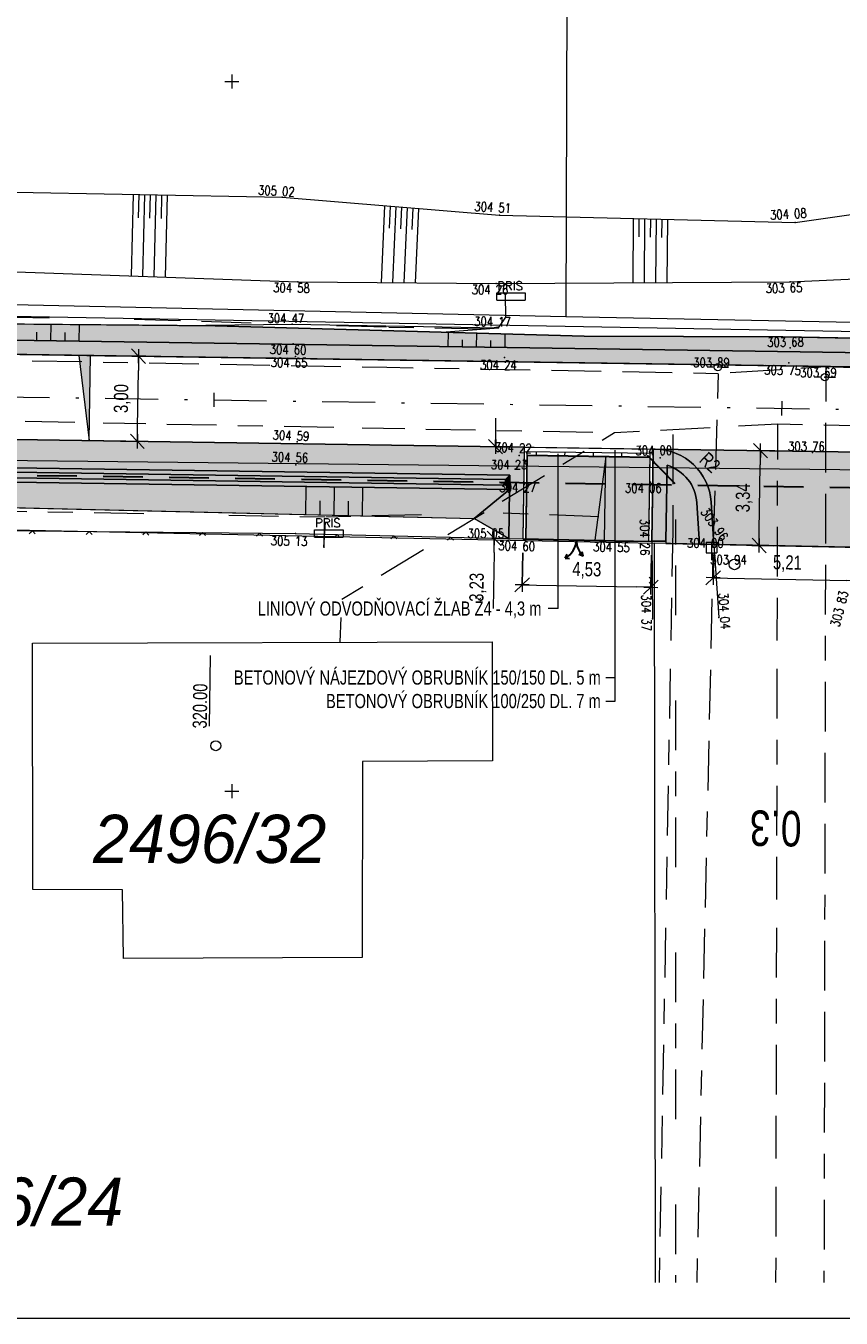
# Model space of a CAD drawing. Header units: metres. Extents: x -457068 to -456753, y -1111244 to -1111169.
# Tile 12 of 19: x -456907 to -456879, y -1111244 to -1111198. Entities that reach past the tile are written whole.
import ezdxf
from ezdxf.enums import TextEntityAlignment as Align

# ---------------------------------------------------------------- set-up
doc = ezdxf.new("R2010")
doc.units = ezdxf.units.M
doc.header["$MEASUREMENT"] = 0
for name, pattern in [('6.1622', [40, 3.5, -3, 7, -3, 3.5, 3.5, -3, 7, -3, 3.5]), ('6.2322', [40, 3.5, -3, 7, -4, 6, -3, 7, -3, 3.5]), ('6.6022', [39, 3.5, -3, 7, -6, -6, 7, -3, 3.5]), ('DGN Style 2', [9.310131, 5.586079, -3.724053]), ('DGN Style 4', [14.90552, 7.448105, -3.724053, 0.00931, -3.724053])]:
    doc.linetypes.add(name, pattern=pattern)
doc.layers.get('0').update_dxf_attribs({"lineweight": 13})
for name, color, linetype, lineweight in [('BARVY_KOMUNIKACE', 254, 'Continuous', 0), ('BARVY_KRAJNICE', 101, 'Continuous', 0), ('BARVY_NASYP', 71, 'Continuous', 0), ('BARVY_OPRAVA_DLAZBA', 51, 'Continuous', 0), ('BARVY_OPRAVA_STERK_KOM', 221, 'Continuous', 0), ('BARVY_VSAK', 9, 'Continuous', 0), ('BARVY_ZAREZ', 31, 'Continuous', 0), ('HRANICE', 7, 'Continuous', 13), ('Hranice parcel', 9, 'Continuous', 13), ('HRANICE_VSTUP', 4, 'Continuous', 30), ('HRANY NAVRH', 1, 'Continuous', 13), ('HRANY_NASYP', 96, 'Continuous', 13), ('HRANY_ZAREZ', 30, 'Continuous', 13), ('HRANY_ZELEN', 96, 'Continuous', 13), ('IS_CEZ_NN_NADZ', 1, 'Continuous', 0), ('IS_CEZ_NN_PODZ', 1, '6.6022', 0), ('IS_SMVAK_KANAL_SPL_TRASA', 32, '6.2322', 0), ('IS_SMVAK_VODA_TRASA', 5, '6.1622', 0), ('KOMUNIKACE', 7, 'Continuous', 13), ('KOTY', 1, 'Continuous', 13), ('KRAJNICE', 1, 'Continuous', 13), ('ODV_ZLAB', 1, 'Continuous', 30), ('OSA', 1, 'DGN Style 4', 13), ('Parcelní čísla', 9, 'Continuous', 13), ('POLOMERY', 1, 'Continuous', 13), ('POPIS OBRUB', 1, 'Continuous', 13), ('POPIS ZLABU', 1, 'Continuous', 13), ('PRIPOJKY ZLABU', 1, 'DGN Style 2', 30), ('RAMECEK', 7, 'Continuous', 0), ('SIT', 5, 'Continuous', 13), ('SITE_ELEKTRIKA', 7, 'Continuous', 13), ('SITE_KANALIZACE', 7, 'Continuous', 13), ('SITE_VODOVOD', 7, 'Continuous', 13), ('SKLONOVNIK', 1, 'Continuous', 0), ('SKRYTE_BODY', 7, 'Continuous', 0), ('SRAFY', 7, 'Continuous', 0), ('SRAFY NASYP', 96, 'Continuous', 13), ('SRAFY ZAREZ', 30, 'Continuous', 13), ('STANIČENÍ', 1, 'Continuous', 13), ('TEREN', 7, 'Continuous', 13), ('VSAKOVACI_RYHA_POTRUBI', 32, 'DGN Style 2', 30), ('VYSKY', 34, 'Continuous', 0), ('Značky budov', 9, 'Continuous', 13)]:
    doc.layers.add(name, color=color, linetype=linetype, lineweight=lineweight)
doc.styles.add('ARIAL', font='arial.ttf')
doc.styles.add('ROMANS', font='romans.shx')
doc.styles.add('Style-Arial', font='arial.ttf')
doc.styles.add('Style-cs_Italics', font='cs_Italics.shx')
doc.styles.add('Style-Times New Roman', font='times.ttf')
doc.dimstyles.new('1 500', dxfattribs={"dimtxt": 1, "dimasz": 1, "dimexe": 0, "dimexo": 1, "dimgap": 0.5, "dimtad": 1, "dimzin": 0, "dimtxsty": 'Style-Times New Roman', "dimblk": 'KONCOVA ZNACKA KOTY_1.0', "dimcen": 0, "dimazin": 3, "dimtfac": 1, "dimtdec": 0, "dimtofl": 0, "dimtmove": 0, "dimatfit": 1, "dimldrblk": 'KONCOVA ZNACKA KOTY_1.0', "dimfxl": 0, "dimtolj": 1, "dimtzin": 0, "dimarcsym": 0})

# ---------------------------------------------------------------- blocks, each defined once
blk = doc.blocks.new('4.02')
at = {"layer": 'Značky budov', "ltscale": 0.25}
blk.add_circle((-0.0007, 0.0001), 0.0175, dxfattribs=at)
blk = doc.blocks.new('SIT')
at = {"color": 0, "linetype": 'ByBlock', "lineweight": -2}
for p, q in [((-1, 0), (1, 0)), ((0, 1), (0, -1))]:
    blk.add_line(p, q, dxfattribs=at)
blk = doc.blocks.new('PRIS')
at = {"color": 0, "linetype": 'ByBlock', "lineweight": -2}
for p, q in [((-2, 0.5), (2, 0.5)), ((-2, -0.5), (-2, 0.5)), ((2, 0.5), (2, -0.5)), ((-2, -0.5), (2, -0.5))]:
    blk.add_line(p, q, dxfattribs=at)
at = {"color": 0, "linetype": 'Continuous', "lineweight": -2, "style": 'ROMANS'}
blk.add_text('PRIS', height=1.2, dxfattribs=at).set_placement((-1.927049, 0.899734))
blk = doc.blocks.new('SAV')
at = {"color": 0, "linetype": 'ByBlock', "lineweight": -2}
for p, q in [((-0.75, 0.75), (-0.75, -0.75)), ((-0.75, 0.75), (0.75, 0.75)), ((0, 0.75), (0, -1.75)), ((0.75, 0.75), (0.75, -0.75)), ((-0.75, -0.75), (0.75, -0.75))]:
    blk.add_line(p, q, dxfattribs=at)
blk = doc.blocks.new('SAK')
at = {"color": 0, "linetype": 'ByBlock', "lineweight": -2}
blk.add_circle((0, 0), 0.75, dxfattribs=at)
blk = doc.blocks.new('SOUP_V')
at = {"color": 0, "linetype": 'ByBlock', "lineweight": -2}
for p, q in [((-0.5, 0), (-1.5, 0)), ((0.5, 0), (1.5, 0))]:
    blk.add_line(p, q, dxfattribs=at)
blk.add_circle((0, 0), 0.5, dxfattribs=at)
blk.add_point((0, 0), dxfattribs=at)
blk = doc.blocks.new('VJEZD')
at = {"color": 0, "linetype": 'ByBlock', "lineweight": -2}
for p, q in [((-1.01, 2.25), (-0.41, 2.06)), ((-1.01, 2.25), (-0.86, 1.63)), ((1.53, 2.61), (0.89, 2.62)), ((1.53, 2.61), (1.25, 2.04))]:
    blk.add_line(p, q, dxfattribs=at)
for centre, start, end in [((-3, 0), 0, 48.5493), ((3, 0), 119.4411, 180)]:
    blk.add_arc(centre, 3, start, end, dxfattribs=at)
blk = doc.blocks.new('PLOTDRAT')
at = {"color": 0, "linetype": 'ByBlock', "lineweight": -2}
for q in [(0.424264, 0.424264), (0.424264, -0.424264)]:
    blk.add_line((0, 0), q, dxfattribs=at)
blk = doc.blocks.new('KONCOVA ZNACKA KOTY_1.0')
blk.add_line((0, 0), (-1, 0))
at = {"layer": 'KOTY'}
for p, q in [((-0.5, -0.5), (0.5, 0.5)), ((-0.5, 0), (0.5, 0)), ((0, -0.5), (0, 0.5))]:
    blk.add_line(p, q, dxfattribs=at)
blk = doc.blocks.new('*D34')
at = {"layer": 'Defpoints', "color": 0, "linetype": 'Continuous', "lineweight": 0}
for p in [(-456883.02, -1111216.305), (-456877.815, -1111216.416), (-456877.84, -1111217.592)]:
    blk.add_point(p, dxfattribs=at)
at = {"layer": 'KOTY', "color": 0, "linetype": 'ByBlock', "lineweight": -2}
for p, q in [((-456883.031, -1111216.805), (-456883.045, -1111217.481)), ((-456877.826, -1111216.916), (-456877.84, -1111217.592))]:
    blk.add_line(p, q, dxfattribs=at)
at = {"layer": 'KOTY', "color": 0, "linetype": 'Continuous'}
blk.add_line((-456882.546, -1111217.492), (-456878.34, -1111217.582), dxfattribs=at)
at = {"layer": 'KOTY', "color": 0, "linetype": 'Continuous', "xscale": 0.5, "yscale": 0.5, "zscale": 0.5}
for p, rotation in [((-456883.045, -1111217.481), 178.7778754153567), ((-456877.84, -1111217.592), 358.7778754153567)]:
    blk.add_blockref('KONCOVA ZNACKA KOTY_1.0', p, dxfattribs=dict(at, rotation=rotation))
at = {"layer": 'KOTY', "color": 7, "linetype": 'Continuous', "insert": (-456880.431, -1111216.986), "char_height": 0.5, "attachment_point": 5, "rotation": 358.7779, "style": 'ARIAL'}
blk.add_mtext('\\A1;\\H1x;\\W0.75;5,21', dxfattribs=at)
blk = doc.blocks.new('*D36')
at = {"layer": 'Defpoints', "color": 0, "linetype": 'Continuous', "lineweight": 0}
for p in [(-456889.743, -1111216.106), (-456885.211, -1111216.191), (-456885.241, -1111217.816)]:
    blk.add_point(p, dxfattribs=at)
at = {"layer": 'KOTY', "color": 0, "linetype": 'ByBlock', "lineweight": -2}
for p, q in [((-456889.752, -1111216.606), (-456889.773, -1111217.731)), ((-456885.22, -1111216.691), (-456885.241, -1111217.816))]:
    blk.add_line(p, q, dxfattribs=at)
at = {"layer": 'KOTY', "color": 0, "linetype": 'Continuous'}
blk.add_line((-456889.274, -1111217.741), (-456885.741, -1111217.807), dxfattribs=at)
at = {"layer": 'KOTY', "color": 0, "linetype": 'Continuous', "xscale": 0.5, "yscale": 0.5, "zscale": 0.5}
for p, rotation in [((-456889.773, -1111217.731), 178.9255140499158), ((-456885.241, -1111217.816), 358.9255140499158)]:
    blk.add_blockref('KONCOVA ZNACKA KOTY_1.0', p, dxfattribs=dict(at, rotation=rotation))
at = {"layer": 'KOTY', "color": 7, "linetype": 'Continuous', "insert": (-456887.497, -1111217.223), "char_height": 0.5, "attachment_point": 5, "rotation": 358.9255, "style": 'ARIAL'}
blk.add_mtext('\\A1;\\H1x;\\W0.75;4,53', dxfattribs=at)
blk = doc.blocks.new('*D38')
at = {"layer": 'Defpoints', "color": 0, "linetype": 'Continuous', "lineweight": 0}
for p in [(-456890.711, -1111212.864), (-456889.695, -1111212.879), (-456889.743, -1111216.106)]:
    blk.add_point(p, dxfattribs=at)
at = {"layer": 'KOTY', "color": 0, "linetype": 'Continuous'}
for p, q in [((-456890.703, -1111212.364), (-456890.696, -1111211.864)), ((-456890.766, -1111216.591), (-456890.796, -1111218.564))]:
    blk.add_line(p, q, dxfattribs=at)
at = {"layer": 'KOTY', "color": 0, "linetype": 'ByBlock', "lineweight": -2}
for p, q in [((-456890.195, -1111212.871), (-456890.711, -1111212.864)), ((-456890.243, -1111216.099), (-456890.759, -1111216.091))]:
    blk.add_line(p, q, dxfattribs=at)
at = {"layer": 'KOTY', "color": 0, "linetype": 'Continuous', "xscale": 0.5, "yscale": 0.5, "zscale": 0.5}
for p, rotation in [((-456890.711, -1111212.864), 269.1470496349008), ((-456890.759, -1111216.091), 89.14704963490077)]:
    blk.add_blockref('KONCOVA ZNACKA KOTY_1.0', p, dxfattribs=dict(at, rotation=rotation))
at = {"layer": 'KOTY', "color": 7, "linetype": 'Continuous', "insert": (-456891.335, -1111217.819), "char_height": 0.5, "attachment_point": 5, "rotation": 89.147, "style": 'ARIAL'}
blk.add_mtext('\\A1;\\H1x;\\W0.75;3,23', dxfattribs=at)
blk = doc.blocks.new('*D40')
at = {"layer": 'Defpoints', "color": 0, "linetype": 'Continuous', "lineweight": 0}
for p in [(-456904.979, -1111209.651), (-456903.285, -1111209.676), (-456905.023, -1111212.651)]:
    blk.add_point(p, dxfattribs=at)
at = {"layer": 'KOTY', "color": 0, "linetype": 'ByBlock', "lineweight": -2}
for p, q in [((-456904.479, -1111209.658), (-456903.285, -1111209.676)), ((-456904.523, -1111212.658), (-456903.33, -1111212.676))]:
    blk.add_line(p, q, dxfattribs=at)
at = {"layer": 'KOTY', "color": 0, "linetype": 'Continuous'}
blk.add_line((-456903.322, -1111212.176), (-456903.292, -1111210.176), dxfattribs=at)
at = {"layer": 'KOTY', "color": 0, "linetype": 'Continuous', "xscale": 0.5, "yscale": 0.5, "zscale": 0.5}
for p, rotation in [((-456903.285, -1111209.676), 89.14704963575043), ((-456903.33, -1111212.676), 269.1470496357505)]:
    blk.add_blockref('KONCOVA ZNACKA KOTY_1.0', p, dxfattribs=dict(at, rotation=rotation))
at = {"layer": 'KOTY', "color": 7, "linetype": 'Continuous', "insert": (-456903.858, -1111211.168), "char_height": 0.5, "attachment_point": 5, "rotation": 89.147, "style": 'ARIAL'}
blk.add_mtext('\\A1;\\H1x;\\W0.75;3,00', dxfattribs=at)
blk = doc.blocks.new('*D48')
at = {"layer": 'Defpoints', "color": 0, "linetype": 'Continuous', "lineweight": 0}
for p in [(-456881.379, -1111213.003), (-456880.368, -1111213.018), (-456880.418, -1111216.36)]:
    blk.add_point(p, dxfattribs=at)
at = {"layer": 'KOTY', "color": 0, "linetype": 'ByBlock', "lineweight": -2}
for p, q in [((-456880.868, -1111213.01), (-456881.379, -1111213.003)), ((-456880.918, -1111216.353), (-456881.429, -1111216.345))]:
    blk.add_line(p, q, dxfattribs=at)
at = {"layer": 'KOTY', "color": 0, "linetype": 'Continuous'}
blk.add_line((-456881.421, -1111215.845), (-456881.386, -1111213.503), dxfattribs=at)
at = {"layer": 'KOTY', "color": 0, "linetype": 'Continuous', "xscale": 0.5, "yscale": 0.5, "zscale": 0.5}
for p, rotation in [((-456881.379, -1111213.003), 89.14704963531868), ((-456881.429, -1111216.345), 269.1470496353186)]:
    blk.add_blockref('KONCOVA ZNACKA KOTY_1.0', p, dxfattribs=dict(at, rotation=rotation))
at = {"layer": 'KOTY', "color": 7, "linetype": 'Continuous', "insert": (-456881.954, -1111214.666), "char_height": 0.5, "attachment_point": 5, "rotation": 89.147, "style": 'ARIAL'}
blk.add_mtext('\\A1;\\H1x;\\W0.75;3,34', dxfattribs=at)

msp = doc.modelspace()

# ---------------------------------------------------------------- hatches: boundary and pattern name
at = {"layer": 'BARVY_KRAJNICE', "ltscale": 0.25, "extrusion": (0, 0, -1)}
for points in [[(456935.554, -1111208.696, 0.293892), (456937.807, -1111207.198), (456938.19, -1111207.19), (456938.395, -1111207.186), (456938.151, -1111207.632, -0.270469), (456935.562, -1111209.196), (456935.562, -1111209.196), (456850.594, -1111210.461, -0.002447), (456840.82, -1111210.558, -0.4766), (456834.913, -1111203.348), (456835.535, -1111200.327), (456835.73, -1111199.381), (456836.219, -1111199.482), (456836.025, -1111200.428), (456835.402, -1111203.449, 0.000002), (456835.402, -1111203.449, 0.476598), (456840.817, -1111210.058, 0.002447), (456850.586, -1111209.961), (456850.618, -1111209.96)], [(456884.671, -1111213.514, 0.310596), (456883.618, -1111214.848), (456883.522, -1111216.294), (456883.02, -1111216.305), (456883.119, -1111214.815, -0.390694), (456885.085, -1111212.948), (456885.163, -1111212.946), (456885.165, -1111213.096), (456885.211, -1111216.191), (456884.711, -1111216.198)]]:
    msp.add_hatch(color=256, dxfattribs=at).paths.add_polyline_path(points)
at = {"layer": 'BARVY_KRAJNICE', "ltscale": 0.25}
for points in [[(-456889.743, -1111216.106), (-456890.243, -1111216.095), (-456890.217, -1111214.371), (-456890.21, -1111213.871), (-456922.751, -1111213.387), (-456922.758, -1111213.887), (-456922.782, -1111215.481), (-456923.282, -1111215.471), (-456923.236, -1111212.38), (-456889.695, -1111212.879), (-456889.697, -1111213.029)], [(-456883.618, -1111214.848, 0.310596), (-456884.671, -1111213.514), (-456884.711, -1111216.198), (-456884.713, -1111216.269), (-456883.522, -1111216.294)], [(-456890.243, -1111216.095), (-456891.469, -1111215.391), (-456890.217, -1111214.371)]]:
    msp.add_hatch(color=256, dxfattribs=at).paths.add_polyline_path(points)
at = {"layer": 'BARVY_NASYP', "ltscale": 0.25}
msp.add_hatch(color=256, dxfattribs=at).paths.add_polyline_path([(-456937.807, -1111207.198, 0.293892), (-456935.554, -1111208.696), (-456850.618, -1111209.96), (-456860.59, -1111209.358), (-456880.586, -1111208.995), (-456887.587, -1111208.973), (-456900.583, -1111208.602), (-456935.548, -1111208.297, -0.225627)])
at = {"layer": 'BARVY_OPRAVA_DLAZBA', "ltscale": 0.25}
msp.add_hatch(color=256, dxfattribs=at).paths.add_polyline_path([(-456885.311, -1111216.189), (-456889.643, -1111216.108), (-456889.599, -1111213.165), (-456885.267, -1111213.23)])
at = {"layer": 'BARVY_OPRAVA_STERK_KOM', "ltscale": 0.25, "extrusion": (0, 0, -1)}
msp.add_hatch(color=256, dxfattribs=at).paths.add_polyline_path([(456885.085, -1111212.948, 0.390694), (456883.119, -1111214.815), (456883.02, -1111216.305), (456877.815, -1111216.416), (456877.734, -1111216.103, 0.345317), (456873.804, -1111213.115)])
at = {"layer": 'BARVY_VSAK', "ltscale": 0.25}
for points in [[(-456890.217, -1111214.371), (-456922.758, -1111213.887), (-456922.606, -1111213.739), (-456890.365, -1111214.219)], [(-456890.362, -1111214.019), (-456922.603, -1111213.539), (-456922.751, -1111213.387), (-456890.21, -1111213.871)], [(-456890.365, -1111214.219), (-456922.606, -1111213.739), (-456922.603, -1111213.539), (-456890.362, -1111214.019)], [(-456890.217, -1111214.371), (-456890.365, -1111214.219), (-456890.362, -1111214.019), (-456890.21, -1111213.871)]]:
    msp.add_hatch(color=256, dxfattribs=at).paths.add_polyline_path(points)
at = {"layer": 'BARVY_ZAREZ', "ltscale": 0.25}
msp.add_hatch(color=256, dxfattribs=at).paths.add_polyline_path([(-456891.469, -1111215.391), (-456922.001, -1111214.673), (-456922.758, -1111213.887), (-456890.217, -1111214.371)])
at = {"layer": 'SKLONOVNIK', "ltscale": 0.25}
for points in [[(-456905.388, -1111209.646), (-456905.023, -1111212.651), (-456904.979, -1111209.651, 0.001009)], [(-456886.87, -1111216.16), (-456887.214, -1111216.153), (-456886.826, -1111213.207)]]:
    msp.add_hatch(color=256, dxfattribs=at).paths.add_polyline_path(points)

# ---------------------------------------------------------------- linework, layer by layer
at = {"layer": 'BARVY_KOMUNIKACE', "ltscale": 0.25, "flags": 128}
for points in [[(-456806.365, -1111210.309), (-456818.051, -1111210.437, -0.352814), (-456832.838, -1111198.786), (-456835.73, -1111199.381), (-456835.535, -1111200.327), (-456834.913, -1111203.348, -0.4766), (-456840.82, -1111210.558, -0.002447), (-456850.594, -1111210.461), (-456935.562, -1111209.196, -0.000003), (-456935.562, -1111209.196), (-456947.237, -1111209.022, -0.000003), (-456947.237, -1111209.022), (-456954.943, -1111208.907)], [(-456961.359, -1111211.812), (-456953.33, -1111211.931), (-456946.166, -1111212.038), (-456927.02, -1111212.323), (-456923.236, -1111212.38), (-456889.695, -1111212.879), (-456885.163, -1111212.946), (-456885.085, -1111212.948), (-456873.804, -1111213.115), (-456873.804, -1111213.115), (-456868.114, -1111213.2), (-456857.464, -1111213.359), (-456850.638, -1111213.46, 0.006468), (-456824.73, -1111213.511), (-456814.395, -1111213.397), (-456806.365, -1111213.309)]]:
    msp.add_lwpolyline(points, format="xyb", dxfattribs=at)
at = {"layer": 'BARVY_KRAJNICE', "ltscale": 0.25, "flags": 128}
for points in [[(-456935.554, -1111208.696, -0.293892), (-456937.807, -1111207.198), (-456938.19, -1111207.19), (-456938.395, -1111207.186), (-456938.151, -1111207.632, 0.270469), (-456935.562, -1111209.196), (-456935.562, -1111209.196), (-456850.594, -1111210.461, 0.002447), (-456840.82, -1111210.558, 0.4766), (-456834.913, -1111203.348), (-456835.535, -1111200.327), (-456835.73, -1111199.381), (-456836.219, -1111199.482), (-456836.025, -1111200.428), (-456835.403, -1111203.449, -0.000002), (-456835.403, -1111203.449, -0.476598), (-456840.817, -1111210.058, -0.002447), (-456850.586, -1111209.961), (-456850.618, -1111209.96)], [(-456884.671, -1111213.514, -0.310596), (-456883.618, -1111214.848), (-456883.522, -1111216.294), (-456883.02, -1111216.305), (-456883.119, -1111214.815, 0.390694), (-456885.085, -1111212.948), (-456885.163, -1111212.946), (-456885.165, -1111213.096), (-456885.211, -1111216.191), (-456884.711, -1111216.198)], [(-456883.618, -1111214.848, 0.310596), (-456884.671, -1111213.514), (-456884.711, -1111216.198), (-456884.713, -1111216.269), (-456883.522, -1111216.294)]]:
    msp.add_lwpolyline(points, format="xyb", close=True, dxfattribs=at)
for points in [[(-456890.243, -1111216.095), (-456889.743, -1111216.106), (-456889.697, -1111213.029), (-456889.695, -1111212.879), (-456923.236, -1111212.38), (-456923.282, -1111215.471), (-456922.782, -1111215.481), (-456922.758, -1111213.887), (-456922.751, -1111213.387), (-456890.21, -1111213.871), (-456890.217, -1111214.371)], [(-456890.243, -1111216.095), (-456890.217, -1111214.371), (-456891.469, -1111215.391)]]:
    msp.add_lwpolyline(points, close=True, dxfattribs=at)
at = {"layer": 'BARVY_NASYP', "ltscale": 0.25, "flags": 128}
msp.add_lwpolyline([(-456937.807, -1111207.198, 0.293892), (-456935.554, -1111208.696), (-456850.618, -1111209.96), (-456860.59, -1111209.358), (-456880.586, -1111208.995), (-456887.587, -1111208.973), (-456900.583, -1111208.602), (-456935.548, -1111208.297, -0.225627)], format="xyb", close=True, dxfattribs=at)
at = {"layer": 'BARVY_OPRAVA_DLAZBA', "ltscale": 0.25, "flags": 128}
msp.add_lwpolyline([(-456885.311, -1111216.189), (-456885.267, -1111213.23), (-456889.599, -1111213.165), (-456889.643, -1111216.108)], close=True, dxfattribs=at)
at = {"layer": 'BARVY_OPRAVA_STERK_KOM', "ltscale": 0.25, "flags": 128}
msp.add_lwpolyline([(-456885.085, -1111212.948, -0.390694), (-456883.119, -1111214.815), (-456883.02, -1111216.305), (-456877.815, -1111216.416), (-456877.734, -1111216.103, -0.345317), (-456873.804, -1111213.115)], format="xyb", close=True, dxfattribs=at)
at = {"layer": 'BARVY_VSAK', "ltscale": 0.25, "flags": 128}
for points in [[(-456890.365, -1111214.219), (-456922.606, -1111213.739), (-456922.758, -1111213.887), (-456890.217, -1111214.371)], [(-456890.21, -1111213.871), (-456922.751, -1111213.387), (-456922.603, -1111213.539), (-456890.362, -1111214.019)], [(-456890.362, -1111214.019), (-456922.603, -1111213.539), (-456922.606, -1111213.739), (-456890.365, -1111214.219)], [(-456890.217, -1111214.371), (-456890.21, -1111213.871), (-456890.362, -1111214.019), (-456890.365, -1111214.219)]]:
    msp.add_lwpolyline(points, close=True, dxfattribs=at)
at = {"layer": 'BARVY_ZAREZ', "ltscale": 0.25, "flags": 128}
msp.add_lwpolyline([(-456890.217, -1111214.371), (-456922.758, -1111213.887), (-456922.001, -1111214.673), (-456891.469, -1111215.391)], close=True, dxfattribs=at)
at = {"layer": 'HRANICE', "ltscale": 0.25}
for p, q in [((-456908.298, -1111215.811), (-456897.761, -1111215.926)), ((-456897.761, -1111215.926), (-456890.833, -1111216.083)), ((-456890.833, -1111216.083), (-456889.743, -1111216.106)), ((-456885.983, -1111216.193), (-456885.211, -1111216.191)), ((-456885.211, -1111216.191), (-456885.185, -1111218.933))]:
    msp.add_line(p, q, dxfattribs=at)
at = {"layer": 'Hranice parcel', "ltscale": 0.25}
for p, q in [((-456888.12, -1111178.28), (-456888.24, -1111208.28)), ((-456938.19, -1111207.19), (-456888.24, -1111208.28)), ((-456888.24, -1111208.28), (-456838.24, -1111209.28)), ((-457066.365, -1111211.57), (-456837.84, -1111214.13)), ((-456929.59, -1111215.34), (-456885.12, -1111216.26)), ((-456877.62, -1111216.42), (-456885.12, -1111216.26)), ((-456885.12, -1111216.26), (-456885.091, -1111242.314))]:
    msp.add_line(p, q, dxfattribs=at)
at = {"layer": 'Hranice parcel', "ltscale": 0.25, "flags": 128}
msp.add_lwpolyline([(-456907.02, -1111219.78), (-456890.83, -1111219.74), (-456890.82, -1111223.93), (-456895.4, -1111223.95), (-456895.41, -1111230.86), (-456903.82, -1111230.89), (-456903.85, -1111228.47), (-456907.01, -1111228.46), (-456907.02, -1111219.78)], dxfattribs=at)
at = {"layer": 'HRANICE_VSTUP', "ltscale": 0.25}
msp.add_line((-456889.743, -1111216.106), (-456885.983, -1111216.193), dxfattribs=at)
at = {"layer": 'HRANY NAVRH', "ltscale": 0.25}
for p, q in [((-457051.971, -1111207.463), (-456850.594, -1111210.461)), ((-457046.628, -1111210.542), (-456850.638, -1111213.46)), ((-456889.743, -1111216.106), (-456889.695, -1111212.879)), ((-456889.697, -1111213.029), (-456885.165, -1111213.096)), ((-456889.643, -1111216.108), (-456889.597, -1111213.03)), ((-456885.311, -1111216.189), (-456885.265, -1111213.095)), ((-456885.211, -1111216.191), (-456885.163, -1111212.946)), ((-456883.02, -1111216.305), (-456883.119, -1111214.815)), ((-456889.743, -1111216.106), (-456885.211, -1111216.191)), ((-456883.02, -1111216.305), (-456877.815, -1111216.416))]:
    msp.add_line(p, q, dxfattribs=at)
msp.add_arc((-456885.115, -1111214.947), 2, 3.786, 89.147, dxfattribs=at)
at = {"layer": 'HRANY_NASYP', "ltscale": 0.25}
for p, q in [((-456935.548, -1111208.297), (-456900.583, -1111208.602)), ((-456900.583, -1111208.602), (-456887.587, -1111208.973)), ((-456887.587, -1111208.973), (-456880.586, -1111208.995)), ((-456880.586, -1111208.995), (-456860.59, -1111209.358))]:
    msp.add_line(p, q, dxfattribs=at)
at = {"layer": 'HRANY_ZAREZ', "ltscale": 0.25}
for p in [(-456922.001, -1111214.673), (-456890.217, -1111214.371)]:
    msp.add_line(p, (-456891.469, -1111215.391), dxfattribs=at)
at = {"layer": 'HRANY_ZELEN', "ltscale": 0.25}
for p, q in [((-456890.243, -1111216.095), (-456891.469, -1111215.391)), ((-456884.711, -1111216.198), (-456884.713, -1111216.269)), ((-456883.522, -1111216.294), (-456884.713, -1111216.269))]:
    msp.add_line(p, q, dxfattribs=at)
at = {"layer": 'IS_CEZ_NN_NADZ', "ltscale": 0.25}
msp.add_lwpolyline([(-456875.943, -1111208.85), (-456911.625, -1111208.204)], dxfattribs=at)
at = {"layer": 'IS_CEZ_NN_PODZ', "ltscale": 0.25}
for points in [[(-456911.625, -1111208.204), (-456909.81, -1111208.26), (-456902.69, -1111208.39), (-456894.47, -1111208.65), (-456891.02, -1111208.71), (-456890.57, -1111208.63), (-456890.35, -1111208.3), (-456890.36, -1111207.51)], [(-456896.75, -1111216.43), (-456896.73, -1111215.35), (-456910.11, -1111215.1), (-456910.25, -1111208.21), (-456911.625, -1111208.204)], [(-456896.76, -1111216.4), (-456896.69, -1111215.33), (-456890.44, -1111215.19), (-456884.37, -1111215.43), (-456884.377, -1111242.314)]]:
    msp.add_lwpolyline(points, dxfattribs=at)
at = {"layer": 'IS_SMVAK_KANAL_SPL_TRASA', "ltscale": 0.25}
for p, q in [((-456936.28, -1111211.41), (-456886.52, -1111212.37)), ((-456896.129, -1111218.24), (-456886.52, -1111212.37)), ((-456886.52, -1111212.37), (-456880.77, -1111212.06)), ((-456884.457, -1111215.805), (-456884.457, -1111212.259)), ((-456880.834, -1111242.314), (-456880.77, -1111212.06)), ((-456880.77, -1111212.06), (-456836.82, -1111212.97)), ((-456884.937, -1111242.314), (-456884.457, -1111215.805)), ((-456896.182, -1111219.754), (-456896.129, -1111218.24))]:
    msp.add_line(p, q, dxfattribs=at)
at = {"layer": 'IS_SMVAK_VODA_TRASA', "ltscale": 0.25}
for p, q in [((-456879.08, -1111210.05), (-456879.08, -1111210.4)), ((-456882.867, -1111210.293), (-456883.053, -1111216.598)), ((-456879.08, -1111210.4), (-456879.144, -1111242.314)), ((-456883.053, -1111216.598), (-456883.624, -1111242.314))]:
    msp.add_line(p, q, dxfattribs=at)
for points in [[(-456879.08, -1111210.05), (-456882.868, -1111210.293), (-456894.54, -1111210.08), (-456925.04, -1111209.51), (-456949.83, -1111209.08), (-456950.664, -1111209.056)], [(-456806.365, -1111210.621), (-456810.003, -1111210.81), (-456830.86, -1111211.4), (-456864.25, -1111210.65), (-456879.08, -1111210.05)]]:
    msp.add_lwpolyline(points, dxfattribs=at)
at = {"layer": 'KOMUNIKACE', "ltscale": 0.25}
msp.add_line((-456883.02, -1111216.305), (-456882.85, -1111218.879), dxfattribs=at)
at = {"layer": 'KRAJNICE', "ltscale": 0.25}
for p, q in [((-456935.554, -1111208.696), (-456850.586, -1111209.961)), ((-456922.751, -1111213.387), (-456890.21, -1111213.871)), ((-456884.711, -1111216.198), (-456884.671, -1111213.514)), ((-456922.758, -1111213.887), (-456890.217, -1111214.371)), ((-456890.243, -1111216.095), (-456890.21, -1111213.871)), ((-456883.522, -1111216.294), (-456883.618, -1111214.848)), ((-456890.243, -1111216.095), (-456889.743, -1111216.106)), ((-456884.711, -1111216.198), (-456885.211, -1111216.191)), ((-456883.522, -1111216.294), (-456883.02, -1111216.305))]:
    msp.add_line(p, q, dxfattribs=at)
at = {"layer": 'KRAJNICE', "lineweight": 0, "ltscale": 0.25}
for p, q in [((-456922.606, -1111213.739), (-456890.365, -1111214.219)), ((-456922.603, -1111213.539), (-456890.362, -1111214.019)), ((-456890.365, -1111214.219), (-456890.362, -1111214.019)), ((-456890.365, -1111214.219), (-456890.217, -1111214.371)), ((-456890.362, -1111214.019), (-456890.21, -1111213.871))]:
    msp.add_line(p, q, dxfattribs=at)
at = {"layer": 'KRAJNICE', "ltscale": 0.25}
msp.add_arc((-456885.115, -1111214.947), 1.5, 3.786, 72.8042, dxfattribs=at)
at = {"layer": 'ODV_ZLAB', "ltscale": 0.25}
msp.add_line((-456889.599, -1111213.165), (-456885.267, -1111213.23), dxfattribs=at)
at = {"layer": 'ODV_ZLAB', "lineweight": 0, "ltscale": 0.25}
for p, q in [((-456889.266, -1111213.17), (-456889.264, -1111213.035)), ((-456888.267, -1111213.185), (-456888.265, -1111213.05)), ((-456887.267, -1111213.2), (-456887.265, -1111213.065)), ((-456886.267, -1111213.215), (-456886.265, -1111213.08))]:
    msp.add_line(p, q, dxfattribs=at)
at = {"layer": 'OSA', "ltscale": 0.25}
msp.add_line((-457057.406, -1111208.882), (-456850.616, -1111211.961), dxfattribs=at)
at = {"layer": 'POPIS OBRUB'}
for p, q in [((-456886.496, -1111221.825), (-456886.496, -1111212.992)), ((-456886.827, -1111220.996), (-456886.496, -1111220.996)), ((-456886.827, -1111221.825), (-456886.496, -1111221.825))]:
    msp.add_line(p, q, dxfattribs=at)
at = {"layer": 'POPIS ZLABU', "ltscale": 0.25}
for q in [(-456888.507, -1111213.111), (-456888.864, -1111218.566)]:
    msp.add_line((-456888.507, -1111218.566), q, dxfattribs=at)
at = {"layer": 'PRIPOJKY ZLABU', "ltscale": 0.25}
msp.add_line((-456885.366, -1111213.162), (-456884.349, -1111214.21), dxfattribs=at)
at = {"layer": 'RAMECEK', "ltscale": 0.25, "flags": 128}
msp.add_lwpolyline([(-457067.615, -1111243.564), (-456752.615, -1111243.564), (-456752.615, -1111169.314), (-457067.615, -1111169.314)], close=True, dxfattribs=at)
at = {"layer": 'SKLONOVNIK', "ltscale": 0.25, "flags": 128}
msp.add_lwpolyline([(-456905.388, -1111209.646), (-456905.023, -1111212.651), (-456904.979, -1111209.651, 0.001009)], format="xyb", close=True, dxfattribs=at)
msp.add_lwpolyline([(-456886.826, -1111213.207), (-456887.214, -1111216.153), (-456886.87, -1111216.16)], close=True, dxfattribs=at)
at = {"layer": 'SKRYTE_BODY', "ltscale": 0.25}
for p in [(-456898.225, -1111204.077), (-456890.57, -1111204.709), (-456880.161, -1111204.968), (-456897.677, -1111207.06), (-456890.689, -1111207.115), (-456880.337, -1111207.054), (-456897.879, -1111208.553), (-456890.604, -1111208.674), (-456890.604, -1111208.674), (-456897.838, -1111209.237), (-456897.838, -1111209.237), (-456897.764, -1111209.691), (-456880.329, -1111209.381), (-456880.329, -1111209.381), (-456890.396, -1111209.727), (-456880.375, -1111209.915), (-456897.701, -1111212.697), (-456889.875, -1111213.173), (-456889.875, -1111213.173), (-456884.917, -1111213.258), (-456884.917, -1111213.258), (-456884.917, -1111213.258), (-456879.543, -1111213.068), (-456897.746, -1111213.508), (-456890.015, -1111213.66), (-456890.015, -1111213.66), (-456889.712, -1111214.09), (-456889.712, -1111214.09), (-456889.712, -1111214.09), (-456889.712, -1111214.09), (-456885.25, -1111214.11), (-456885.25, -1111214.11), (-456885.25, -1111214.11), (-456897.761, -1111215.926), (-456897.761, -1111215.926), (-456890.833, -1111216.083), (-456883.047, -1111215.902), (-456889.743, -1111216.106), (-456889.743, -1111216.106), (-456885.983, -1111216.193), (-456885.211, -1111216.191), (-456885.211, -1111216.191), (-456885.185, -1111218.933), (-456882.85, -1111218.879)]:
    msp.add_point(p, dxfattribs=at)
at = {"layer": 'SRAFY', "ltscale": 0.25}
for p, q in [((-456903.474, -1111203.98), (-456903.552, -1111206.848)), ((-456903.274, -1111203.984), (-456903.296, -1111204.803)), ((-456903.074, -1111203.987), (-456903.152, -1111206.862)), ((-456902.874, -1111203.991), (-456902.896, -1111204.813)), ((-456902.674, -1111203.995), (-456902.752, -1111206.877)), ((-456902.474, -1111203.999), (-456902.496, -1111204.822)), ((-456902.274, -1111204.002), (-456902.353, -1111206.891)), ((-456894.622, -1111204.374), (-456894.745, -1111207.083)), ((-456894.423, -1111204.391), (-456894.458, -1111205.165)), ((-456894.223, -1111204.407), (-456894.344, -1111207.086)), ((-456894.024, -1111204.424), (-456894.058, -1111205.189)), ((-456893.824, -1111204.44), (-456893.944, -1111207.089)), ((-456893.625, -1111204.457), (-456893.659, -1111205.214)), ((-456893.425, -1111204.473), (-456893.544, -1111207.093)), ((-456885.859, -1111204.826), (-456885.88, -1111207.087)), ((-456885.659, -1111204.831), (-456885.665, -1111205.477)), ((-456885.459, -1111204.836), (-456885.48, -1111207.084)), ((-456885.259, -1111204.841), (-456885.265, -1111205.483)), ((-456885.059, -1111204.846), (-456885.08, -1111207.082)), ((-456884.859, -1111204.851), (-456884.865, -1111205.49)), ((-456884.659, -1111204.856), (-456884.68, -1111207.08))]:
    msp.add_line(p, q, dxfattribs=at)
at = {"layer": 'SRAFY NASYP', "ltscale": 0.25}
for p, q in [((-456906.378, -1111208.551), (-456906.387, -1111209.13)), ((-456905.379, -1111208.56), (-456905.387, -1111209.145)), ((-456906.883, -1111208.835), (-456906.887, -1111209.123)), ((-456905.883, -1111208.847), (-456905.887, -1111209.137)), ((-456892.381, -1111208.836), (-456892.389, -1111209.338)), ((-456891.885, -1111209.098), (-456891.889, -1111209.346)), ((-456891.382, -1111208.865), (-456891.389, -1111209.353)), ((-456890.885, -1111209.12), (-456890.889, -1111209.361)), ((-456890.382, -1111208.893), (-456890.389, -1111209.368))]:
    msp.add_line(p, q, dxfattribs=at)
at = {"layer": 'SRAFY ZAREZ', "ltscale": 0.25}
for p, q in [((-456897.395, -1111215.252), (-456897.38, -1111214.265)), ((-456896.395, -1111215.275), (-456896.38, -1111214.28)), ((-456895.396, -1111215.299), (-456895.381, -1111214.294)), ((-456896.895, -1111215.264), (-456896.888, -1111214.768)), ((-456895.895, -1111215.287), (-456895.888, -1111214.787))]:
    msp.add_line(p, q, dxfattribs=at)
at = {"layer": 'STANIČENÍ', "flags": 128}
for points in [[(-456900.625, -1111211.466), (-456900.618, -1111210.966)], [(-456880.628, -1111211.764), (-456880.62, -1111211.264)], [(-456900.793, -1111222.715), (-456900.756, -1111220.215)]]:
    msp.add_lwpolyline(points, dxfattribs=at)
at = {"layer": 'TEREN', "ltscale": 0.25}
for p, q in [((-456908.405, -1111203.889), (-456898.225, -1111204.077)), ((-456898.225, -1111204.077), (-456890.57, -1111204.709)), ((-456880.161, -1111204.968), (-456874.791, -1111204.191)), ((-456890.57, -1111204.709), (-456880.161, -1111204.968)), ((-456908.625, -1111206.665), (-456897.677, -1111207.06)), ((-456880.337, -1111207.054), (-456874.455, -1111206.795)), ((-456897.677, -1111207.06), (-456890.689, -1111207.115)), ((-456890.689, -1111207.115), (-456880.337, -1111207.054)), ((-456901.925, -1111208.59), (-456897.879, -1111208.553)), ((-456897.879, -1111208.553), (-456890.604, -1111208.674)), ((-456892.604, -1111208.83), (-456890.604, -1111208.674))]:
    msp.add_line(p, q, dxfattribs=at)
at = {"layer": 'VSAKOVACI_RYHA_POTRUBI', "ltscale": 0.25}
msp.add_line((-457046.497, -1111211.795), (-456850.657, -1111214.71), dxfattribs=at)

# ---------------------------------------------------------------- block references
at = {"layer": 'HRANICE', "ltscale": 0.25, "xscale": 0.25, "yscale": 0.25, "zscale": 0.25}
for p, rotation in [((-456907.029, -1111215.825), 269.3747031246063), ((-456905.029, -1111215.847), 269.3747031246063), ((-456903.03, -1111215.869), 269.3747031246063), ((-456901.03, -1111215.89), 269.3747031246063), ((-456899.03, -1111215.912), 269.3747031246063), ((-456896.296, -1111215.959), 268.7018045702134), ((-456894.297, -1111216.005), 268.7018045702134), ((-456892.298, -1111216.05), 268.7018045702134), ((-456885.198, -1111217.562), 180.5432696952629)]:
    msp.add_blockref('PLOTDRAT', p, dxfattribs=dict(at, rotation=rotation))
at = {"layer": 'HRANICE_VSTUP', "ltscale": 0.25, "xscale": 0.25, "yscale": 0.25, "zscale": 0.25, "rotation": 178.3529554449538}
msp.add_blockref('VJEZD', (-456887.863, -1111216.15), dxfattribs=at)
at = {"layer": 'SIT', "ltscale": 0.25, "xscale": 0.25, "yscale": 0.25, "zscale": 0.25}
for p in [(-456900, -1111200), (-456900, -1111225)]:
    msp.add_blockref('SIT', p, dxfattribs=at)
at = {"layer": 'SITE_ELEKTRIKA', "ltscale": 0.25, "xscale": 0.25, "yscale": 0.25, "zscale": 0.25}
for p in [(-456890.168, -1111207.575), (-456896.585, -1111215.921)]:
    msp.add_blockref('PRIS', p, dxfattribs=at)
at = {"layer": 'SITE_KANALIZACE', "ltscale": 0.25, "xscale": 0.25, "yscale": 0.25, "zscale": 0.25}
msp.add_blockref('SAK', (-456882.295, -1111217.01), dxfattribs=at)
at = {"layer": 'SITE_VODOVOD', "ltscale": 0.25, "xscale": 0.25, "yscale": 0.25, "zscale": 0.25}
for name, p in [('SOUP_V', (-456882.881, -1111210.064)), ('SOUP_V', (-456879.112, -1111210.415)), ('SAV', (-456883.103, -1111216.419))]:
    msp.add_blockref(name, p, dxfattribs=at)
at = {"layer": 'Značky budov', "ltscale": 0.25, "xscale": 10, "yscale": 10, "zscale": 10}
msp.add_blockref('4.02', (-456900.56, -1111223.4), dxfattribs=at)

# ---------------------------------------------------------------- texts
at = {"layer": 'Parcelní čísla', "style": 'Style-cs_Italics'}
for s, p in [('2496/32', (-456900.78, -1111227.53)), ('2496/24', (-456907.937, -1111240.31))]:
    msp.add_text(s, height=1.7, dxfattribs=at).set_placement(p, align=Align.CENTER)
at = {"layer": 'POLOMERY', "linetype": 'Continuous', "style": 'Style-Arial', "width": 0.74}
msp.add_text('R2', height=0.5, rotation=316.4665, dxfattribs=at).set_placement((-456883.398, -1111213.192), align=Align.MIDDLE_LEFT)
at = {"layer": 'POPIS OBRUB', "style": 'Style-Arial', "width": 0.74}
for s, p in [('BETONOVÝ NÁJEZDOVÝ OBRUBNÍK 150/150 DL. 5 m', (-456887.005, -1111220.996)), ('BETONOVÝ OBRUBNÍK 100/250 DL. 7 m', (-456887.005, -1111221.825))]:
    msp.add_text(s, height=0.5, rotation=0, dxfattribs=at).set_placement(p, align=Align.MIDDLE_RIGHT)
at = {"layer": 'POPIS ZLABU', "style": 'Style-Arial', "width": 0.74}
msp.add_text('LINIOVÝ ODVODŇOVACÍ ŽLAB Ž4 - 4,3 m', height=0.5, rotation=0, dxfattribs=at).set_placement((-456889.095, -1111218.566), align=Align.MIDDLE_RIGHT)
at = {"layer": 'STANIČENÍ', "lineweight": 0, "insert": (-456900.854, -1111221.214), "char_height": 0.5, "attachment_point": 9, "rotation": 89.147, "line_spacing_factor": 1.8, "style": 'Style-Arial'}
msp.add_mtext('\\H1x;\\W0.74;320.00', dxfattribs=at)
at = {"layer": 'STANIČENÍ', "insert": (-456880.844, -1111226.304), "char_height": 1.25, "attachment_point": 5, "rotation": 179.147, "line_spacing_factor": 1.08, "style": 'Style-Arial'}
msp.add_mtext('\\H1x;\\W0.752;0.3', dxfattribs=at)
at = {"layer": 'VYSKY', "style": 'ROMANS', "width": 0.8}
for s, rotation, p in [('305 02 ', 357.1112, (-456898.352, -1111204.021)), ('304 51 ', 356.9275, (-456890.732, -1111204.6)), ('304 08 ', 3.4039, (-456880.3, -1111204.826)), ('304 58 ', 358.7414, (-456897.815, -1111207.432)), ('304 26 ', 359.9433, (-456890.819, -1111207.49)), ('303 65 ', 1.4294, (-456880.458, -1111207.432)), ('304 47 ', 359.7863, (-456898.009, -1111208.503)), ('304 17 ', 359.0471, (-456890.733, -1111208.622)), ('303 68 ', 0.7367, (-456880.407, -1111209.341)), ('304 60 ', 359.0439, (-456897.935, -1111209.607)), ('304 65 ', 359.0439, (-456897.9, -1111210.064)), ('304 24 ', 359.3226, (-456890.525, -1111210.151)), ('303 75 ', 358.8356, (-456880.514, -1111210.337)), ('304 59 ', 357.6691, (-456897.835, -1111212.642)), ('304 22 ', 357.7686, (-456890.001, -1111213.068)), ('304 00 ', 0.5213, (-456885.048, -1111213.159)), ('303 76 ', 359.7738, (-456879.673, -1111213.017)), ('304 56 ', 358.3358, (-456897.873, -1111213.404)), ('304 27 ', 359.7432, (-456889.844, -1111214.464)), ('303 96 ', 305.2703, (-456883.081, -1111215.767)), ('304 26 ', 270.5433, (-456885.615, -1111216.14)), ('305 13 ', 359.0383, (-456897.898, -1111216.349)), ('304 60 ', 358.7328, (-456889.882, -1111216.528)), ('304 55 ', 358.6745, (-456886.544, -1111216.565)), ('304 37 ', 270.5433, (-456885.561, -1111218.807)), ('304 04 ', 273.786, (-456882.808, -1111218.752)), ('303 83 ', 75.3502, (-456878.419, -1111218.528))]:
    msp.add_text(s, height=0.325, rotation=rotation, dxfattribs=at).set_placement(p, align=Align.CENTER)
for s, p in [('303 89 ', (-456883.017, -1111210.064)), ('303 69 ', (-456879.248, -1111210.415)), ('304 23 ', (-456890.145, -1111213.66)), ('304 06 ', (-456885.419, -1111214.485)), ('305 05 ', (-456890.963, -1111216.083)), ('304 00 ', (-456883.233, -1111216.419)), ('303 94 ', (-456882.419, -1111217.01))]:
    msp.add_text(s, height=0.325, dxfattribs=at).set_placement(p, align=Align.CENTER)

# ---------------------------------------------------------------- dimensions: what is measured, and where the dimension line sits
at = {"layer": 'KOTY', "linetype": 'Continuous'}
for base, p1, p2, angle, picture, middle in [((-456903.285, -1111209.676), (-456905.023, -1111212.651), (-456904.979, -1111209.651), 89.147, '*D40', (-456903.858, -1111211.168)), ((-456881.379, -1111213.003), (-456880.418, -1111216.36), (-456880.368, -1111213.018), 89.147, '*D48', (-456881.954, -1111214.666)), ((-456885.241, -1111217.816), (-456889.743, -1111216.106), (-456885.211, -1111216.191), 358.9255, '*D36', (-456887.497, -1111217.223)), ((-456877.84, -1111217.592), (-456883.02, -1111216.305), (-456877.815, -1111216.416), 358.7779, '*D34', (-456880.431, -1111216.986))]:
    dim = msp.add_linear_dim(base=base, p1=p1, p2=p2, angle=angle, text='\\H1x;\\W0.75;<>', dimstyle='1 500', override={"dimscale": 0, "dimtxt": 0.5, "dimasz": 0.5, "dimexo": 0.5, "dimgap": 0.25, "dimtxsty": 'ARIAL', "dimclrt": 7, "dimtdec": 2, "dimlwd": 65535}, dxfattribs=at)
    dim.commit()
    dim.dimension.update_dxf_attribs({"geometry": picture, "text_midpoint": middle})
dim = msp.add_linear_dim(base=(-456890.711, -1111212.864), p1=(-456889.743, -1111216.106), p2=(-456889.695, -1111212.879), angle=89.147, text='\\H1x;\\W0.75;<>', dimstyle='1 500', override={"dimscale": 0, "dimtxt": 0.5, "dimasz": 0.5, "dimexo": 0.5, "dimgap": 0.25, "dimtxsty": 'ARIAL', "dimclrt": 7, "dimtdec": 2, "dimlwd": 65535}, dxfattribs=at)
dim.commit()
dim.dimension.update_dxf_attribs({"geometry": '*D38', "text_midpoint": (-456890.785, -1111217.828), "dimtype": 160})

doc.saveas('drawing.dxf')
